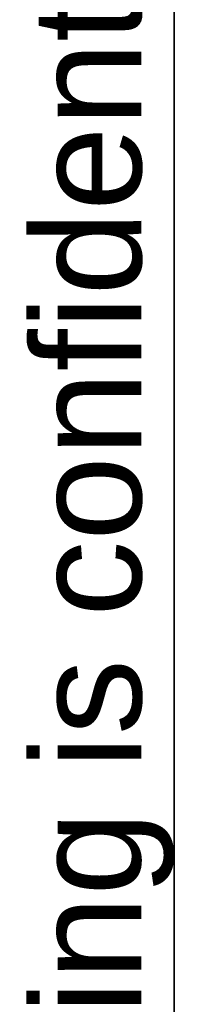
# Model space of a CAD drawing. Header units: inches. Extents: x 0 to 101, y -11 to 66.
# Tile 24 of 118: x 1.641 to 2.43, y 36.235 to 41.174. Entities that reach past the tile are written whole.
import ezdxf

# ---------------------------------------------------------------- set-up
doc = ezdxf.new("R2010")
doc.units = ezdxf.units.IN
doc.header["$LTSCALE"] = 6.067211
doc.header["$MEASUREMENT"] = 0
doc.layers.get('0').update_dxf_attribs({"lineweight": 25})
doc.layers.add('Sketch Geometry(ANSI)', color=7, linetype='Continuous', lineweight=25)
doc.layers.add('Symbols(ANSI)', color=7, linetype='Continuous', lineweight=25)
doc.styles.add('Current-ANSI', font='arial.ttf')

# ---------------------------------------------------------------- blocks, each defined once
blk = doc.blocks.new('Borders 10_EXM - B (Inch)')
at = {"layer": 'Sketch Geometry(ANSI)', "linetype": 'Continuous', "lineweight": 35}
blk.add_line((0.39786, 10.56654), (0.39786, 0.25454), dxfattribs=at)
at = {"layer": 'Symbols(ANSI)', "color": 7, "insert": (0.39786, 5.41933), "char_height": 0.09, "attachment_point": 7, "rotation": 90, "style": 'Current-ANSI'}
blk.add_mtext('This drawing is confidential and must not be reproduced or used without the consent of EXM', dxfattribs=at)
at = {"layer": 'Symbols(ANSI)', "color": 7, "style": 'Current-ANSI'}
blk.add_attdef('FILENAME_AND_PATH_001', (5.90163, 10.71813), '', height=0.09, dxfattribs=at)

msp = doc.modelspace()

# ---------------------------------------------------------------- block references
at = {"xscale": 6.067211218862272, "yscale": 6.067211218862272, "zscale": 6.067211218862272}
msp.add_blockref('Borders 10_EXM - B (Inch)', (0, 0), dxfattribs=at)

doc.saveas('drawing.dxf')
